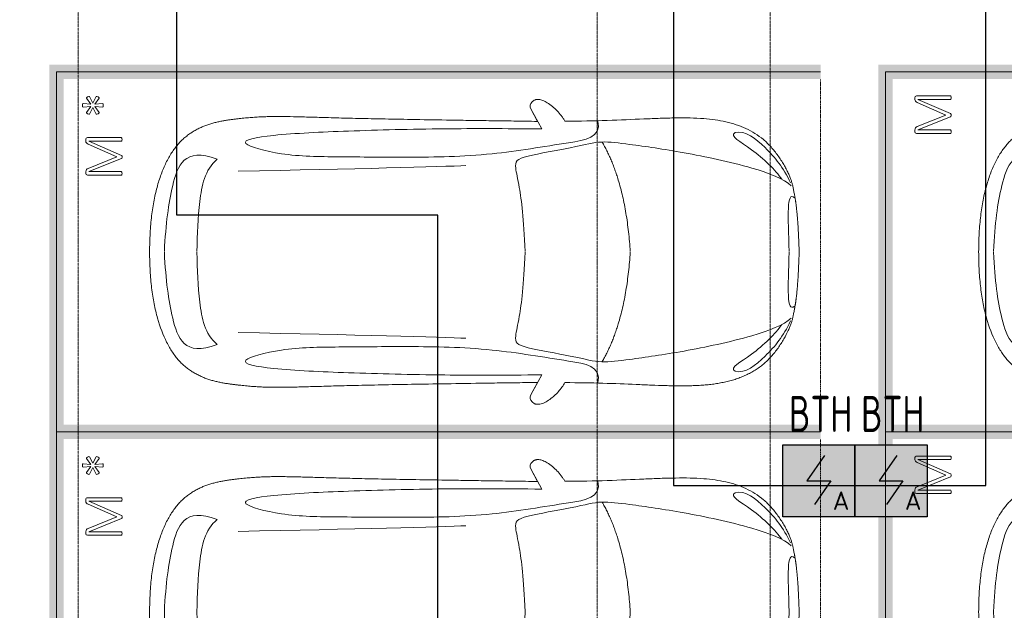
# Model space of a CAD drawing. Header units: millimetres. Extents: x -135639 to 224623, y -383017 to -59102.
# Tile 80 of 256: x 55790 to 62619, y -351954 to -347854. Entities that reach past the tile are written whole.
import ezdxf
from ezdxf.enums import TextEntityAlignment as Align

# ---------------------------------------------------------------- set-up
doc = ezdxf.new("R2010")
doc.units = ezdxf.units.MM
for name, pattern in [('CONTINOUS', [0]), ('Линия сетки', [25, 20, -2.5, 0, -2.5]), ('Невидимые', [5, 3, -2]), ('Штрих_3_3_', [6, 3, -3])]:
    doc.linetypes.add(name, pattern=pattern)
for name, color, linetype, lineweight in [('A-000-M_MASS', 7, 'Continuous', 18), ('C-953-M_PARKING', 7, 'Continuous', 18), ('C-953-MH_PARKING', 7, 'Невидимые', 18), ('Z-030-M_GRID', 7, 'Continuous', 9), ('ПС', 7, 'Continuous', 40), ('СС-011-ПОЖ-СИГНАЛИЗАЦИЯ', 1, 'Continuous', 30)]:
    doc.layers.add(name, color=color, linetype=linetype, lineweight=lineweight)
doc.styles.add('1111', font='isocpeur.ttf')

# ---------------------------------------------------------------- blocks, each defined once
blk = doc.blocks.new('A_PAR_Parking - M-V4-B2_-11_400_')
at = {"layer": 'C-953-M_PARKING', "true_color": 0xf7f9fb}
blk.add_hatch(color=7, dxfattribs=at).paths.add_polyline_path([(-1300, -2579.7), (-1300, -2650), (-1200, -2650), (-1200, 2600), (1200, 2600), (1200, -2650), (1300, -2650), (1300, 2700), (-1300, 2700), (-1300, -1886.4)])
at = {"layer": 'A-000-M_MASS', "color": 253, "true_color": 0xaaaaaa}
for p, q in [((-853.2, -716.7), (-993.1, -639.1)), ((-906.1, -687.4), (-993.1, -639.1)), ((853.2, -716.7), (993.1, -639.1)), ((993.1, -639.1), (906.1, -687.4))]:
    blk.add_line(p, q, dxfattribs=at)
for centre, start, end in [((-1010.2, -677.7), 66.06953, 136.58163), ((1010.2, -677.7), 43.41837, 113.93047)]:
    blk.add_arc(centre, 42.2, start, end, dxfattribs=at)
for points, knots in [([(0, 2003.8), (-45, 2003.7), (-131.8, 2001.4), (-251.9, 1990.7), (-361.8, 1973.6), (-494.8, 1942.4), (-606.8, 1899.6), (-686.2, 1853.3), (-726.1, 1824.5), (-753.4, 1801.8), (-773.8, 1781.9), (-788.8, 1765.5), (-799.4, 1753.1), (-809.5, 1740.4), (-818.9, 1727.5), (-827.7, 1714.4), (-836.1, 1701.2), (-843.9, 1687.9), (-851.2, 1674.4), (-857.9, 1660.8), (-864.3, 1647.2), (-870.2, 1633.6), (-875.7, 1619.8), (-880.7, 1606), (-885.4, 1592.2), (-889.8, 1578.4), (-893.7, 1564.6), (-897.4, 1550.8), (-900.7, 1537.2), (-903.9, 1523.6), (-906.6, 1510.1), (-909.2, 1496.6), (-911.6, 1483.4), (-913.8, 1470.2), (-915.7, 1457.2), (-917.5, 1444.4), (-919.2, 1431.8), (-920.9, 1419.4), (-922.8, 1403.2), (-925.1, 1383.5), (-927.6, 1360.8), (-929.8, 1338.8), (-931.7, 1317.6), (-934, 1290), (-936.3, 1256.7), (-938.2, 1217.6), (-939.4, 1178.6), (-940, 1138.8), (-940, 1097.3), (-939.6, 1053.4), (-938.7, 1006.6), (-937.5, 956.3), (-936, 902.1), (-934.3, 843.5), (-932.5, 780), (-929.8, 688.2), (-926.5, 558.6), (-922.7, 375.9), (-918.9, 163.4), (-914.9, -81.7), (-911.4, -315.4), (-908.5, -521.3), (-906.9, -630.9), (-906.1, -687.4)], [0, 0, 0, 0, 0.02381, 0.047619, 0.071429, 0.095238, 0.142857, 0.166667, 0.178571, 0.190476, 0.202381, 0.208333, 0.214286, 0.220238, 0.22619, 0.232143, 0.238095, 0.244048, 0.25, 0.255952, 0.261905, 0.267857, 0.27381, 0.279762, 0.285714, 0.291667, 0.297619, 0.303571, 0.309524, 0.315476, 0.321429, 0.327381, 0.333333, 0.339286, 0.345238, 0.35119, 0.357143, 0.363095, 0.369048, 0.380952, 0.392857, 0.404762, 0.416667, 0.428571, 0.452381, 0.47619, 0.5, 0.52381, 0.547619, 0.571429, 0.595238, 0.619048, 0.642857, 0.666667, 0.690476, 0.714286, 0.761905, 0.809524, 0.857143, 0.904762, 0.952381, 0.97619, 1, 1, 1, 1]), ([(906.1, -687.4), (906.9, -630.9), (908.5, -521.3), (910.7, -366.9), (912.8, -221.9), (915.6, -40.8), (918.9, 163.4), (922.7, 375.9), (926.5, 558.6), (929.8, 688.2), (932.5, 780), (935, 864.7), (937.7, 958.2), (939.4, 1038.8), (940, 1097.3), (940, 1138.8), (939.4, 1178.6), (938.2, 1217.6), (936.6, 1250.1), (934.9, 1276.7), (932.9, 1303.6), (930.5, 1331.5), (927.6, 1360.8), (925.1, 1383.5), (922.8, 1403.2), (920.9, 1419.4), (919.2, 1431.8), (917.5, 1444.4), (915.7, 1457.2), (913.8, 1470.2), (911.6, 1483.4), (909.2, 1496.6), (906.6, 1510.1), (903.9, 1523.6), (900.7, 1537.2), (897.4, 1550.8), (893.7, 1564.6), (889.8, 1578.4), (885.4, 1592.2), (880.7, 1606), (875.7, 1619.8), (870.2, 1633.6), (864.3, 1647.2), (857.9, 1660.8), (851.2, 1674.4), (843.9, 1687.9), (836.1, 1701.2), (827.7, 1714.4), (818.9, 1727.5), (809.5, 1740.4), (799.4, 1753.1), (788.8, 1765.5), (773.8, 1781.9), (753.4, 1801.8), (726.1, 1824.5), (686.2, 1853.3), (629.5, 1886.4), (550.8, 1921), (461.5, 1950.2), (361.8, 1973.6), (251.9, 1990.7), (131.8, 2001.4), (45, 2003.7), (0, 2003.8)], [0, 0, 0, 0, 0.02381, 0.047619, 0.071429, 0.095238, 0.142857, 0.190476, 0.238095, 0.285714, 0.309524, 0.333333, 0.380952, 0.428571, 0.452381, 0.47619, 0.5, 0.52381, 0.547619, 0.559524, 0.571429, 0.595238, 0.607143, 0.619048, 0.630952, 0.636905, 0.642857, 0.64881, 0.654762, 0.660714, 0.666667, 0.672619, 0.678571, 0.684524, 0.690476, 0.696429, 0.702381, 0.708333, 0.714286, 0.720238, 0.72619, 0.732143, 0.738095, 0.744048, 0.75, 0.755952, 0.761905, 0.767857, 0.77381, 0.779762, 0.785714, 0.791667, 0.797619, 0.809524, 0.821429, 0.833333, 0.857143, 0.880952, 0.904762, 0.928571, 0.952381, 0.97619, 1, 1, 1, 1]), ([(-643, 1534.6), (-731.6, 1765.4), (-468.2, 1854.8), (-203.3, 1891), (-1.9, 1901.6)], [0, 0, 0, 0, 0.867049, 1.684227, 1.684227, 1.684227, 1.684227]), ([(643, 1534.6), (731.6, 1765.4), (468.2, 1854.8), (203.3, 1891), (1.9, 1901.6)], [0, 0, 0, 0, 0.867049, 1.684227, 1.684227, 1.684227, 1.684227]), ([(-643, 1534.6), (-569.6, 1622.1), (-348.5, 1664.3), (-124, 1672.4), (-1.9, 1676.2)], [0, 0, 0, 0, 0.616728, 1.242165, 1.242165, 1.242165, 1.242165]), ([(643, 1534.6), (569.6, 1622.1), (348.5, 1664.3), (124, 1672.4), (1.9, 1676.2)], [0, 0, 0, 0, 0.616728, 1.242165, 1.242165, 1.242165, 1.242165]), ([(-908.3, -1105.9), (-792, -1130), (-753.2, -859.4), (-662.6, -332.1), (-655.4, 196.5), (-660.5, 684.2), (-662.6, 1068.4), (-763.9, 1442.7), (-816.5, 1156.9), (-841.5, 605.2), (-856.7, 17.5), (-856.5, -453.9), (-853.2, -716.7)], [0, 0, 0, 0, 1.013953, 2.476159, 4.172855, 5.704608, 7.082231, 8.244161, 9.589947, 11.154659, 12.917121, 14.362976, 14.362976, 14.362976, 14.362976]), ([(908.3, -1105.9), (792, -1130), (753.2, -859.4), (662.6, -332.1), (655.4, 196.5), (660.5, 684.2), (662.6, 1068.4), (763.9, 1442.7), (816.5, 1156.9), (841.5, 605.2), (856.7, 17.5), (856.5, -453.9), (853.2, -716.7)], [0, 0, 0, 0, 1.013953, 2.476159, 4.172855, 5.704608, 7.082231, 8.244161, 9.589947, 11.154659, 12.917121, 14.362976, 14.362976, 14.362976, 14.362976]), ([(-459.4, -2446), (-507.5, -2397.9), (-600.9, -2146.6), (-695.8, -1683.9), (-743.6, -1354.1), (-774.1, -1106.3), (-734.1, -996.4), (-659.8, -552.2), (-618, -522.3), (-447.3, -564.9), (-233.6, -590.3), (-1.9, -601.6)], [0, 0, 0, 0, 0.884172, 2.058368, 3.212407, 3.977765, 4.871213, 5.547774, 6.288901, 6.772879, 7.454401, 7.454401, 7.454401, 7.454401]), ([(459.4, -2446), (507.5, -2397.9), (600.9, -2146.6), (695.8, -1683.9), (743.6, -1354.1), (774.1, -1106.3), (734.1, -996.4), (659.8, -552.2), (618, -522.3), (447.3, -564.9), (233.6, -590.3), (1.9, -601.6)], [0, 0, 0, 0, 0.884172, 2.058368, 3.212407, 3.977765, 4.871213, 5.547774, 6.288901, 6.772879, 7.454401, 7.454401, 7.454401, 7.454401]), ([(-1040.9, -648.7), (-1044.8, -652.2), (-1049.7, -657.8), (-1054.1, -666.1), (-1056.4, -672.8), (-1057.9, -679.9), (-1058.6, -689.7), (-1057.4, -702.8), (-1052.9, -719.4), (-1043.2, -742.4), (-1025.9, -770.7), (-999.5, -802.9), (-970.5, -831.6), (-944.5, -852.7), (-923.4, -867.2), (-912.9, -873.5), (-907.6, -876.4)], [0, 0, 0, 0, 0.066667, 0.1, 0.133333, 0.166667, 0.2, 0.266667, 0.333333, 0.4, 0.533333, 0.65, 0.766667, 0.883333, 0.941667, 1, 1, 1, 1]), ([(907.6, -876.4), (913.6, -873), (925.6, -865.8), (943.7, -853.1), (961.5, -838.8), (984.6, -818.2), (1011.1, -789.9), (1035.9, -755.8), (1052.2, -723.5), (1057.8, -701.7), (1058.4, -688.2), (1058, -681.7), (1057.1, -675.4), (1055.3, -669.5), (1052.9, -663.7), (1048.7, -656.6), (1044.3, -651.7), (1040.9, -648.7)], [0, 0, 0, 0, 0.066667, 0.133333, 0.2, 0.266667, 0.4, 0.533333, 0.65, 0.766667, 0.795833, 0.825, 0.854167, 0.883333, 0.9125, 0.941667, 1, 1, 1, 1]), ([(-907.6, -876.4), (-907.6, -970.2), (-910.8, -1145), (-918.8, -1336.6), (-924.8, -1476.4), (-927.8, -1558.8), (-929.3, -1621.9), (-929.8, -1660.3), (-929.9, -1690.3), (-929.8, -1712.5), (-929.5, -1734.4), (-929, -1756), (-928.2, -1777.3), (-926.9, -1805.3), (-924.7, -1839.6), (-921, -1879.7), (-916.1, -1918.7), (-909.8, -1956.8), (-902.2, -1993.9), (-893.1, -2030.1), (-882.3, -2065.3), (-869.9, -2099.5), (-855.6, -2132.7), (-839.5, -2164.7), (-821.4, -2195.7), (-801.3, -2225.4), (-771.5, -2263.5), (-728.6, -2307.9), (-667.7, -2355.8), (-604, -2396.4), (-554, -2422.5), (-519.1, -2437.8), (-496.1, -2446.4), (-474.3, -2452.9), (-452.2, -2458.2), (-432, -2462.2), (-414, -2465.5), (-401.8, -2467.8), (-391.4, -2469.7), (-383.1, -2471.3), (-375.8, -2472.6), (-369.6, -2473.7), (-364.7, -2474.5), (-359.6, -2475.4), (-354.3, -2476.2), (-348.8, -2477.1), (-342.9, -2477.9), (-336.8, -2478.8), (-328.3, -2480), (-317.9, -2481.3), (-305.4, -2482.8), (-293.3, -2484.2), (-280.2, -2485.5), (-266.2, -2486.8), (-251.1, -2488.2), (-234.9, -2489.5), (-217.6, -2490.8), (-199, -2492.1), (-179.2, -2493.3), (-158.1, -2494.6), (-135.4, -2495.8), (-111.4, -2496.9), (-85.9, -2498), (-49.5, -2499.5), (-19.9, -2500.5), (0.9, -2501.1)], [0, 0, 0, 0, 0.081633, 0.163265, 0.204082, 0.244898, 0.265306, 0.285714, 0.295918, 0.306122, 0.316327, 0.326531, 0.336735, 0.346939, 0.367347, 0.387755, 0.408163, 0.428571, 0.44898, 0.469388, 0.489796, 0.510204, 0.530612, 0.55102, 0.571429, 0.591837, 0.612245, 0.653061, 0.693878, 0.734694, 0.77551, 0.795918, 0.816327, 0.836735, 0.857143, 0.877551, 0.887755, 0.897959, 0.903061, 0.908163, 0.913265, 0.915816, 0.918367, 0.920918, 0.923469, 0.92602, 0.928571, 0.931122, 0.933673, 0.938776, 0.942602, 0.946429, 0.950255, 0.954082, 0.957908, 0.961735, 0.965561, 0.969388, 0.973214, 0.977041, 0.980867, 0.984694, 0.98852, 0.992347, 1, 1, 1, 1]), ([(0.9, -2501.1), (14.8, -2500.7), (41.6, -2499.8), (79, -2498.3), (107.6, -2497.1), (129.2, -2496), (144.8, -2495.2), (159.7, -2494.4), (173.9, -2493.6), (187.6, -2492.8), (205, -2491.6), (221.3, -2490.5), (236.5, -2489.3), (247.5, -2488.4), (257.9, -2487.5), (267.8, -2486.6), (277.2, -2485.7), (289.3, -2484.5), (303.2, -2483), (315.9, -2481.5), (325.4, -2480.3), (332.1, -2479.4), (338.4, -2478.5), (344.6, -2477.7), (350.4, -2476.8), (357.8, -2475.6), (364.7, -2474.5), (371.2, -2473.4), (377.4, -2472.3), (384.7, -2471), (393, -2469.4), (403.4, -2467.5), (415.6, -2465.2), (429.1, -2462.7), (441.7, -2460.2), (453.5, -2457.8), (464.8, -2455.2), (475.8, -2452.4), (486.8, -2449.3), (501.5, -2444.6), (520.6, -2437.4), (546.8, -2425.9), (575.5, -2411.6), (605.9, -2394.8), (637.3, -2375.6), (679.2, -2347.3), (729.9, -2307.4), (781.3, -2254), (823.6, -2195.7), (857.7, -2132.6), (884.2, -2065.2), (910.5, -1970), (929.2, -1835.4), (931.7, -1681.2), (927.8, -1538.8), (921.6, -1386.8), (911.9, -1176.7), (907.6, -981.8), (907.6, -876.4)], [0, 0, 0, 0, 0.005102, 0.010204, 0.015306, 0.017857, 0.020408, 0.022959, 0.02551, 0.028061, 0.030612, 0.035714, 0.038265, 0.040816, 0.043367, 0.045918, 0.048469, 0.05102, 0.056122, 0.061224, 0.063776, 0.066327, 0.068878, 0.071429, 0.07398, 0.076531, 0.081633, 0.084184, 0.086735, 0.091837, 0.096939, 0.102041, 0.112245, 0.122449, 0.132653, 0.142857, 0.153061, 0.163265, 0.173469, 0.183673, 0.204082, 0.22449, 0.244898, 0.265306, 0.285714, 0.306122, 0.346939, 0.387755, 0.428571, 0.469388, 0.510204, 0.55102, 0.632653, 0.72449, 0.770408, 0.816327, 0.908163, 1, 1, 1, 1]), ([(-828.4, -2057), (-802.6, -2015.7), (-728.3, -2173.2), (-566.1, -2339.3), (-504.9, -2380.6)], [0, 0, 0, 0, 0.497572, 1.022643, 1.022643, 1.022643, 1.022643]), ([(828.4, -2057), (802.6, -2015.7), (728.3, -2173.2), (566.1, -2339.3), (504.9, -2380.6)], [0, 0, 0, 0, 0.497572, 1.022643, 1.022643, 1.022643, 1.022643]), ([(-479.6, -2441.4), (-586, -2391.8), (-718.7, -2282.7), (-847.3, -2127.6), (-828.4, -2057)], [0, 0, 0, 0, 0.53668, 1.024735, 1.024735, 1.024735, 1.024735]), ([(479.6, -2441.4), (586, -2391.8), (718.7, -2282.7), (847.3, -2127.6), (828.4, -2057)], [0, 0, 0, 0, 0.53668, 1.024735, 1.024735, 1.024735, 1.024735])]:
    blk.add_open_spline(points, degree=3, knots=knots, dxfattribs=at)
for points, degree in [([(-599.3, -190.1), (-592, -24.4), (-575.2, 588.2), (-560, 1389.4)], 3), ([(599.3, -190.1), (592, -24.4), (575.2, 588.2), (560, 1389.4)], 3), ([(-1.9, -1329.8), (-478.1, -1299.2), (-761.9, -1135.3)], 2), ([(1.9, -1329.8), (478.1, -1299.2), (761.9, -1135.3)], 2), ([(-376.2, -2469.9), (-425, -2411.7), (-256.6, -2425), (-1.9, -2431.6)], 3), ([(376.2, -2469.9), (425, -2411.7), (256.6, -2425), (1.9, -2431.6)], 3)]:
    blk.add_open_spline(points, degree=degree, dxfattribs=at)
at = {"layer": 'C-953-M_PARKING', "color": 253, "true_color": 0xaaaaaa}
for p, q in [((1250, 2650), (-1250, 2650)), ((-1250, 2650), (-1250, -2650)), ((1250, -2650), (1250, 2650)), ((825.8, 2443.3), (822.1, 2433.8)), ((822.1, 2433.8), (822.1, 2200.1)), ((833.1, 2445.9), (825.8, 2443.3)), ((846, 2445.9), (833.1, 2445.9)), ((854.6, 2444.9), (846, 2445.9)), ((846.5, 2200.1), (846.5, 2425.3)), ((846.5, 2425.3), (938, 2198.7)), ((861.1, 2441.8), (854.6, 2444.9)), ((865.9, 2436.9), (861.1, 2441.8)), ((869.4, 2430.3), (865.9, 2436.9)), ((950, 2231.9), (869.4, 2430.3)), ((1037.2, 2429.5), (950, 2231.9)), ((959.7, 2198.7), (1058.6, 2425.3)), ((1041.4, 2437.3), (1037.2, 2429.5)), ((1046.1, 2442.4), (1041.4, 2437.3)), ((1051.3, 2445.1), (1046.1, 2442.4)), ((1057.5, 2445.9), (1051.3, 2445.1)), ((1071.8, 2445.9), (1057.5, 2445.9)), ((1058.6, 2425.3), (1058.6, 2200.1)), ((1075.5, 2445.3), (1071.8, 2445.9)), ((1071.8, 2445.9), (1075.5, 2445.3)), ((1079, 2443.3), (1075.5, 2445.3)), ((1075.5, 2445.3), (1079, 2443.3)), ((1081.6, 2439.5), (1079, 2443.3)), ((1079, 2443.3), (1081.6, 2439.5)), ((1082.7, 2433.8), (1081.6, 2439.5)), ((1082.7, 2200.1), (1082.7, 2433.8)), ((822.1, 2200.1), (822.6, 2197.9)), ((822.6, 2197.9), (824.5, 2196.4)), ((824.5, 2196.4), (822.6, 2197.9)), ((824.5, 2196.4), (828.2, 2195.4)), ((828.2, 2195.4), (824.5, 2196.4)), ((828.2, 2195.4), (833.8, 2195)), ((833.8, 2195), (839.8, 2195.4)), ((839.8, 2195.4), (843.6, 2196.4)), ((843.6, 2196.4), (839.8, 2195.4)), ((843.6, 2196.4), (845.7, 2197.9)), ((845.7, 2197.9), (843.6, 2196.4)), ((845.7, 2197.9), (846.5, 2200.1)), ((938, 2198.7), (939, 2197.3)), ((939, 2197.3), (938, 2198.7)), ((939, 2197.3), (941, 2196.1)), ((941, 2196.1), (939, 2197.3)), ((941, 2196.1), (944.2, 2195.3)), ((944.2, 2195.3), (941, 2196.1)), ((944.2, 2195.3), (948.9, 2195)), ((948.9, 2195), (944.2, 2195.3)), ((948.9, 2195), (953.2, 2195.3)), ((953.2, 2195.3), (948.9, 2195)), ((953.2, 2195.3), (956.4, 2196.1)), ((956.4, 2196.1), (953.2, 2195.3)), ((956.4, 2196.1), (958.5, 2197.3)), ((958.5, 2197.3), (956.4, 2196.1)), ((958.5, 2197.3), (959.7, 2198.7)), ((959.7, 2198.7), (958.5, 2197.3)), ((1058.6, 2200.1), (1059.2, 2197.9)), ((1059.2, 2197.9), (1061.1, 2196.4)), ((1061.1, 2196.4), (1059.2, 2197.9)), ((1061.1, 2196.4), (1064.9, 2195.4)), ((1064.9, 2195.4), (1061.1, 2196.4)), ((1064.9, 2195.4), (1070.4, 2195)), ((1070.4, 2195), (1076.3, 2195.4)), ((1076.3, 2195.4), (1080, 2196.4)), ((1080, 2196.4), (1076.3, 2195.4)), ((1080, 2196.4), (1082.1, 2197.9)), ((1082.1, 2197.9), (1080, 2196.4)), ((1082.1, 2197.9), (1082.7, 2200.1)), ((1082.7, 2200.1), (1082.1, 2197.9))]:
    blk.add_line(p, q, dxfattribs=at)
at = {"layer": 'C-953-MH_PARKING', "color": 253, "linetype": 'Штрих_3_3_', "true_color": 0xaaaaaa}
blk.add_line((-1200, -2650), (1200, -2650), dxfattribs=at)
blk = doc.blocks.new('A_PAR_Parking - M_Зависимые-2561933-B2_-11_400_')
at = {"layer": 'C-953-M_PARKING', "true_color": 0xf7f9fb}
blk.add_hatch(color=7, dxfattribs=at).paths.add_polyline_path([(-1300, -2650), (-1200, -2650), (-1200, 2600), (1200, 2600), (1200, -2650), (1300, -2650), (1300, 2700), (-1300, 2700), (-1300, 2650), (-1250, 2648.1), (-1250, 2150), (-1300, 2150), (-1300, -950), (-1250, -950), (-1250, -1450), (-1300, -1450), (-1300, -2204.7)])
at = {"layer": 'A-000-M_MASS', "color": 253, "true_color": 0xaaaaaa}
for p, q in [((-853.2, -716.7), (-993.1, -639.1)), ((-906.1, -687.4), (-993.1, -639.1)), ((853.2, -716.7), (993.1, -639.1)), ((993.1, -639.1), (906.1, -687.4))]:
    blk.add_line(p, q, dxfattribs=at)
for centre, start, end in [((-1010.2, -677.7), 66.06953, 136.58163), ((1010.2, -677.7), 43.41837, 113.93047)]:
    blk.add_arc(centre, 42.2, start, end, dxfattribs=at)
for points, knots in [([(0, 2003.8), (-45, 2003.7), (-131.8, 2001.4), (-251.9, 1990.7), (-361.8, 1973.6), (-494.8, 1942.4), (-606.8, 1899.6), (-686.2, 1853.3), (-726.1, 1824.5), (-753.4, 1801.8), (-773.8, 1781.9), (-788.8, 1765.5), (-799.4, 1753.1), (-809.5, 1740.4), (-818.9, 1727.5), (-827.7, 1714.4), (-836.1, 1701.2), (-843.9, 1687.9), (-851.2, 1674.4), (-857.9, 1660.8), (-864.3, 1647.2), (-870.2, 1633.6), (-875.7, 1619.8), (-880.7, 1606), (-885.4, 1592.2), (-889.8, 1578.4), (-893.7, 1564.6), (-897.4, 1550.8), (-900.7, 1537.2), (-903.9, 1523.6), (-906.6, 1510.1), (-909.2, 1496.6), (-911.6, 1483.4), (-913.8, 1470.2), (-915.7, 1457.2), (-917.5, 1444.4), (-919.2, 1431.8), (-920.9, 1419.4), (-922.8, 1403.2), (-925.1, 1383.5), (-927.6, 1360.8), (-929.8, 1338.8), (-931.7, 1317.6), (-934, 1290), (-936.3, 1256.7), (-938.2, 1217.6), (-939.4, 1178.6), (-940, 1138.8), (-940, 1097.3), (-939.6, 1053.4), (-938.7, 1006.6), (-937.5, 956.3), (-936, 902.1), (-934.3, 843.5), (-932.5, 780), (-929.8, 688.2), (-926.5, 558.6), (-922.7, 375.9), (-918.9, 163.4), (-914.9, -81.7), (-911.4, -315.4), (-908.5, -521.3), (-906.9, -630.9), (-906.1, -687.4)], [0, 0, 0, 0, 0.02381, 0.047619, 0.071429, 0.095238, 0.142857, 0.166667, 0.178571, 0.190476, 0.202381, 0.208333, 0.214286, 0.220238, 0.22619, 0.232143, 0.238095, 0.244048, 0.25, 0.255952, 0.261905, 0.267857, 0.27381, 0.279762, 0.285714, 0.291667, 0.297619, 0.303571, 0.309524, 0.315476, 0.321429, 0.327381, 0.333333, 0.339286, 0.345238, 0.35119, 0.357143, 0.363095, 0.369048, 0.380952, 0.392857, 0.404762, 0.416667, 0.428571, 0.452381, 0.47619, 0.5, 0.52381, 0.547619, 0.571429, 0.595238, 0.619048, 0.642857, 0.666667, 0.690476, 0.714286, 0.761905, 0.809524, 0.857143, 0.904762, 0.952381, 0.97619, 1, 1, 1, 1]), ([(906.1, -687.4), (906.9, -630.9), (908.5, -521.3), (910.7, -366.9), (912.8, -221.9), (915.6, -40.8), (918.9, 163.4), (922.7, 375.9), (926.5, 558.6), (929.8, 688.2), (932.5, 780), (935, 864.7), (937.7, 958.2), (939.4, 1038.8), (940, 1097.3), (940, 1138.8), (939.4, 1178.6), (938.2, 1217.6), (936.6, 1250.1), (934.9, 1276.7), (932.9, 1303.6), (930.5, 1331.5), (927.6, 1360.8), (925.1, 1383.5), (922.8, 1403.2), (920.9, 1419.4), (919.2, 1431.8), (917.5, 1444.4), (915.7, 1457.2), (913.8, 1470.2), (911.6, 1483.4), (909.2, 1496.6), (906.6, 1510.1), (903.9, 1523.6), (900.7, 1537.2), (897.4, 1550.8), (893.7, 1564.6), (889.8, 1578.4), (885.4, 1592.2), (880.7, 1606), (875.7, 1619.8), (870.2, 1633.6), (864.3, 1647.2), (857.9, 1660.8), (851.2, 1674.4), (843.9, 1687.9), (836.1, 1701.2), (827.7, 1714.4), (818.9, 1727.5), (809.5, 1740.4), (799.4, 1753.1), (788.8, 1765.5), (773.8, 1781.9), (753.4, 1801.8), (726.1, 1824.5), (686.2, 1853.3), (629.5, 1886.4), (550.8, 1921), (461.5, 1950.2), (361.8, 1973.6), (251.9, 1990.7), (131.8, 2001.4), (45, 2003.7), (0, 2003.8)], [0, 0, 0, 0, 0.02381, 0.047619, 0.071429, 0.095238, 0.142857, 0.190476, 0.238095, 0.285714, 0.309524, 0.333333, 0.380952, 0.428571, 0.452381, 0.47619, 0.5, 0.52381, 0.547619, 0.559524, 0.571429, 0.595238, 0.607143, 0.619048, 0.630952, 0.636905, 0.642857, 0.64881, 0.654762, 0.660714, 0.666667, 0.672619, 0.678571, 0.684524, 0.690476, 0.696429, 0.702381, 0.708333, 0.714286, 0.720238, 0.72619, 0.732143, 0.738095, 0.744048, 0.75, 0.755952, 0.761905, 0.767857, 0.77381, 0.779762, 0.785714, 0.791667, 0.797619, 0.809524, 0.821429, 0.833333, 0.857143, 0.880952, 0.904762, 0.928571, 0.952381, 0.97619, 1, 1, 1, 1]), ([(-643, 1534.6), (-731.6, 1765.4), (-468.2, 1854.8), (-203.3, 1891), (-1.9, 1901.6)], [0, 0, 0, 0, 0.867049, 1.684227, 1.684227, 1.684227, 1.684227]), ([(643, 1534.6), (731.6, 1765.4), (468.2, 1854.8), (203.3, 1891), (1.9, 1901.6)], [0, 0, 0, 0, 0.867049, 1.684227, 1.684227, 1.684227, 1.684227]), ([(-643, 1534.6), (-569.6, 1622.1), (-348.5, 1664.3), (-124, 1672.4), (-1.9, 1676.2)], [0, 0, 0, 0, 0.616728, 1.242165, 1.242165, 1.242165, 1.242165]), ([(643, 1534.6), (569.6, 1622.1), (348.5, 1664.3), (124, 1672.4), (1.9, 1676.2)], [0, 0, 0, 0, 0.616728, 1.242165, 1.242165, 1.242165, 1.242165]), ([(-908.3, -1105.9), (-792, -1130), (-753.2, -859.4), (-662.6, -332.1), (-655.4, 196.5), (-660.5, 684.2), (-662.6, 1068.4), (-763.9, 1442.7), (-816.5, 1156.9), (-841.5, 605.2), (-856.7, 17.5), (-856.5, -453.9), (-853.2, -716.7)], [0, 0, 0, 0, 1.013953, 2.476159, 4.172855, 5.704608, 7.082231, 8.244161, 9.589947, 11.154659, 12.917121, 14.362976, 14.362976, 14.362976, 14.362976]), ([(908.3, -1105.9), (792, -1130), (753.2, -859.4), (662.6, -332.1), (655.4, 196.5), (660.5, 684.2), (662.6, 1068.4), (763.9, 1442.7), (816.5, 1156.9), (841.5, 605.2), (856.7, 17.5), (856.5, -453.9), (853.2, -716.7)], [0, 0, 0, 0, 1.013953, 2.476159, 4.172855, 5.704608, 7.082231, 8.244161, 9.589947, 11.154659, 12.917121, 14.362976, 14.362976, 14.362976, 14.362976]), ([(-459.4, -2446), (-507.5, -2397.9), (-600.9, -2146.6), (-695.8, -1683.9), (-743.6, -1354.1), (-774.1, -1106.3), (-734.1, -996.4), (-659.8, -552.2), (-618, -522.3), (-447.3, -564.9), (-233.6, -590.3), (-1.9, -601.6)], [0, 0, 0, 0, 0.884172, 2.058368, 3.212407, 3.977765, 4.871213, 5.547774, 6.288901, 6.772879, 7.454401, 7.454401, 7.454401, 7.454401]), ([(459.4, -2446), (507.5, -2397.9), (600.9, -2146.6), (695.8, -1683.9), (743.6, -1354.1), (774.1, -1106.3), (734.1, -996.4), (659.8, -552.2), (618, -522.3), (447.3, -564.9), (233.6, -590.3), (1.9, -601.6)], [0, 0, 0, 0, 0.884172, 2.058368, 3.212407, 3.977765, 4.871213, 5.547774, 6.288901, 6.772879, 7.454401, 7.454401, 7.454401, 7.454401]), ([(-1040.9, -648.7), (-1044.8, -652.2), (-1049.7, -657.8), (-1054.1, -666.1), (-1056.4, -672.8), (-1057.9, -679.9), (-1058.6, -689.7), (-1057.4, -702.8), (-1052.9, -719.4), (-1043.2, -742.4), (-1025.9, -770.7), (-999.5, -802.9), (-970.5, -831.6), (-944.5, -852.7), (-923.4, -867.2), (-912.9, -873.5), (-907.6, -876.4)], [0, 0, 0, 0, 0.066667, 0.1, 0.133333, 0.166667, 0.2, 0.266667, 0.333333, 0.4, 0.533333, 0.65, 0.766667, 0.883333, 0.941667, 1, 1, 1, 1]), ([(907.6, -876.4), (913.6, -873), (925.6, -865.8), (943.7, -853.1), (961.5, -838.8), (984.6, -818.2), (1011.1, -789.9), (1035.9, -755.8), (1052.2, -723.5), (1057.8, -701.7), (1058.4, -688.2), (1058, -681.7), (1057.1, -675.4), (1055.3, -669.5), (1052.9, -663.7), (1048.7, -656.6), (1044.3, -651.7), (1040.9, -648.7)], [0, 0, 0, 0, 0.066667, 0.133333, 0.2, 0.266667, 0.4, 0.533333, 0.65, 0.766667, 0.795833, 0.825, 0.854167, 0.883333, 0.9125, 0.941667, 1, 1, 1, 1]), ([(-907.6, -876.4), (-907.6, -970.2), (-910.8, -1145), (-918.8, -1336.6), (-924.8, -1476.4), (-927.8, -1558.8), (-929.3, -1621.9), (-929.8, -1660.3), (-929.9, -1690.3), (-929.8, -1712.5), (-929.5, -1734.4), (-929, -1756), (-928.2, -1777.3), (-926.9, -1805.3), (-924.7, -1839.6), (-921, -1879.7), (-916.1, -1918.7), (-909.8, -1956.8), (-902.2, -1993.9), (-893.1, -2030.1), (-882.3, -2065.3), (-869.9, -2099.5), (-855.6, -2132.7), (-839.5, -2164.7), (-821.4, -2195.7), (-801.3, -2225.4), (-771.5, -2263.5), (-728.6, -2307.9), (-667.7, -2355.8), (-604, -2396.4), (-554, -2422.5), (-519.1, -2437.8), (-496.1, -2446.4), (-474.3, -2452.9), (-452.2, -2458.2), (-432, -2462.2), (-414, -2465.5), (-401.8, -2467.8), (-391.4, -2469.7), (-383.1, -2471.3), (-375.8, -2472.6), (-369.6, -2473.7), (-364.7, -2474.5), (-359.6, -2475.4), (-354.3, -2476.2), (-348.8, -2477.1), (-342.9, -2477.9), (-336.8, -2478.8), (-328.3, -2480), (-317.9, -2481.3), (-305.4, -2482.8), (-293.3, -2484.2), (-280.2, -2485.5), (-266.2, -2486.8), (-251.1, -2488.2), (-234.9, -2489.5), (-217.6, -2490.8), (-199, -2492.1), (-179.2, -2493.3), (-158.1, -2494.6), (-135.4, -2495.8), (-111.4, -2496.9), (-85.9, -2498), (-49.5, -2499.5), (-19.9, -2500.5), (0.9, -2501.1)], [0, 0, 0, 0, 0.081633, 0.163265, 0.204082, 0.244898, 0.265306, 0.285714, 0.295918, 0.306122, 0.316327, 0.326531, 0.336735, 0.346939, 0.367347, 0.387755, 0.408163, 0.428571, 0.44898, 0.469388, 0.489796, 0.510204, 0.530612, 0.55102, 0.571429, 0.591837, 0.612245, 0.653061, 0.693878, 0.734694, 0.77551, 0.795918, 0.816327, 0.836735, 0.857143, 0.877551, 0.887755, 0.897959, 0.903061, 0.908163, 0.913265, 0.915816, 0.918367, 0.920918, 0.923469, 0.92602, 0.928571, 0.931122, 0.933673, 0.938776, 0.942602, 0.946429, 0.950255, 0.954082, 0.957908, 0.961735, 0.965561, 0.969388, 0.973214, 0.977041, 0.980867, 0.984694, 0.98852, 0.992347, 1, 1, 1, 1]), ([(0.9, -2501.1), (14.8, -2500.7), (41.6, -2499.8), (79, -2498.3), (107.6, -2497.1), (129.2, -2496), (144.8, -2495.2), (159.7, -2494.4), (173.9, -2493.6), (187.6, -2492.8), (205, -2491.6), (221.3, -2490.5), (236.5, -2489.3), (247.5, -2488.4), (257.9, -2487.5), (267.8, -2486.6), (277.2, -2485.7), (289.3, -2484.5), (303.2, -2483), (315.9, -2481.5), (325.4, -2480.3), (332.1, -2479.4), (338.4, -2478.5), (344.6, -2477.7), (350.4, -2476.8), (357.8, -2475.6), (364.7, -2474.5), (371.2, -2473.4), (377.4, -2472.3), (384.7, -2471), (393, -2469.4), (403.4, -2467.5), (415.6, -2465.2), (429.1, -2462.7), (441.7, -2460.2), (453.5, -2457.8), (464.8, -2455.2), (475.8, -2452.4), (486.8, -2449.3), (501.5, -2444.6), (520.6, -2437.4), (546.8, -2425.9), (575.5, -2411.6), (605.9, -2394.8), (637.3, -2375.6), (679.2, -2347.3), (729.9, -2307.4), (781.3, -2254), (823.6, -2195.7), (857.7, -2132.6), (884.2, -2065.2), (910.5, -1970), (929.2, -1835.4), (931.7, -1681.2), (927.8, -1538.8), (921.6, -1386.8), (911.9, -1176.7), (907.6, -981.8), (907.6, -876.4)], [0, 0, 0, 0, 0.005102, 0.010204, 0.015306, 0.017857, 0.020408, 0.022959, 0.02551, 0.028061, 0.030612, 0.035714, 0.038265, 0.040816, 0.043367, 0.045918, 0.048469, 0.05102, 0.056122, 0.061224, 0.063776, 0.066327, 0.068878, 0.071429, 0.07398, 0.076531, 0.081633, 0.084184, 0.086735, 0.091837, 0.096939, 0.102041, 0.112245, 0.122449, 0.132653, 0.142857, 0.153061, 0.163265, 0.173469, 0.183673, 0.204082, 0.22449, 0.244898, 0.265306, 0.285714, 0.306122, 0.346939, 0.387755, 0.428571, 0.469388, 0.510204, 0.55102, 0.632653, 0.72449, 0.770408, 0.816327, 0.908163, 1, 1, 1, 1]), ([(-828.4, -2057), (-802.6, -2015.7), (-728.3, -2173.2), (-566.1, -2339.3), (-504.9, -2380.6)], [0, 0, 0, 0, 0.497572, 1.022643, 1.022643, 1.022643, 1.022643]), ([(828.4, -2057), (802.6, -2015.7), (728.3, -2173.2), (566.1, -2339.3), (504.9, -2380.6)], [0, 0, 0, 0, 0.497572, 1.022643, 1.022643, 1.022643, 1.022643]), ([(-479.6, -2441.4), (-586, -2391.8), (-718.7, -2282.7), (-847.3, -2127.6), (-828.4, -2057)], [0, 0, 0, 0, 0.53668, 1.024735, 1.024735, 1.024735, 1.024735]), ([(479.6, -2441.4), (586, -2391.8), (718.7, -2282.7), (847.3, -2127.6), (828.4, -2057)], [0, 0, 0, 0, 0.53668, 1.024735, 1.024735, 1.024735, 1.024735])]:
    blk.add_open_spline(points, degree=3, knots=knots, dxfattribs=at)
for points, degree in [([(-599.3, -190.1), (-592, -24.4), (-575.2, 588.2), (-560, 1389.4)], 3), ([(599.3, -190.1), (592, -24.4), (575.2, 588.2), (560, 1389.4)], 3), ([(-1.9, -1329.8), (-478.1, -1299.2), (-761.9, -1135.3)], 2), ([(1.9, -1329.8), (478.1, -1299.2), (761.9, -1135.3)], 2), ([(-376.2, -2469.9), (-425, -2411.7), (-256.6, -2425), (-1.9, -2431.6)], 3), ([(376.2, -2469.9), (425, -2411.7), (256.6, -2425), (1.9, -2431.6)], 3)]:
    blk.add_open_spline(points, degree=degree, dxfattribs=at)
at = {"layer": 'C-953-M_PARKING', "color": 253, "true_color": 0xaaaaaa}
for p, q in [((1250, 2650), (-1250, 2650)), ((-1250, 2650), (-1250, -2650)), ((1250, -2650), (1250, 2650)), ((1007.6, 2468.8), (1005.5, 2464.8)), ((1005.5, 2464.8), (1009.9, 2411.7)), ((1017.6, 2470), (1007.6, 2468.8)), ((1027.5, 2468.8), (1017.6, 2470)), ((1025.1, 2411.7), (1029.6, 2464.8)), ((1029.6, 2464.8), (1027.5, 2468.8)), ((536.3, 2443.3), (532.6, 2433.8)), ((532.6, 2433.8), (532.6, 2200.1)), ((543.6, 2445.9), (536.3, 2443.3)), ((556.4, 2445.9), (543.6, 2445.9)), ((565, 2444.9), (556.4, 2445.9)), ((557, 2200.1), (557, 2425.3)), ((557, 2425.3), (648.5, 2198.7)), ((571.6, 2441.8), (565, 2444.9)), ((576.3, 2436.9), (571.6, 2441.8)), ((579.9, 2430.3), (576.3, 2436.9)), ((660.5, 2231.9), (579.9, 2430.3)), ((747.6, 2429.5), (660.5, 2231.9)), ((670.1, 2198.7), (769.1, 2425.3)), ((751.9, 2437.3), (747.6, 2429.5)), ((756.5, 2442.4), (751.9, 2437.3)), ((761.8, 2445.1), (756.5, 2442.4)), ((768, 2445.9), (761.8, 2445.1)), ((782.2, 2445.9), (768, 2445.9)), ((769.1, 2425.3), (769.1, 2200.1)), ((785.9, 2445.3), (782.2, 2445.9)), ((782.2, 2445.9), (785.9, 2445.3)), ((789.4, 2443.3), (785.9, 2445.3)), ((785.9, 2445.3), (789.4, 2443.3)), ((792.1, 2439.5), (789.4, 2443.3)), ((789.4, 2443.3), (792.1, 2439.5)), ((793.2, 2433.8), (792.1, 2439.5)), ((793.2, 2200.1), (793.2, 2433.8)), ((958.9, 2433.8), (955.1, 2424.4)), ((955.1, 2424.4), (957.2, 2420.4)), ((957.2, 2420.4), (1002.4, 2397.7)), ((1002.4, 2397.7), (957.2, 2374.8)), ((964.9, 2442), (958.9, 2433.8)), ((968.9, 2442), (964.9, 2442)), ((1009.9, 2411.7), (968.9, 2442)), ((1066.2, 2442), (1025.1, 2411.7)), ((1032.7, 2397.7), (1077.9, 2420.4)), ((1077.9, 2374.8), (1032.7, 2397.7)), ((1070.1, 2442), (1066.2, 2442)), ((1076, 2433.8), (1070.1, 2442)), ((1079.9, 2424.4), (1076, 2433.8)), ((1077.9, 2420.4), (1079.9, 2424.4)), ((957.2, 2374.8), (955.1, 2370.8)), ((955.1, 2370.8), (958.9, 2361.5)), ((958.9, 2361.5), (964.9, 2353.3)), ((964.9, 2353.3), (968.9, 2353.3)), ((968.9, 2353.3), (1009.9, 2383.6)), ((1009.9, 2383.6), (1005.5, 2330.5)), ((1005.5, 2330.5), (1007.6, 2326.6)), ((1007.6, 2326.6), (1017.6, 2325.3)), ((1017.6, 2325.3), (1027.5, 2326.6)), ((1029.6, 2330.5), (1025.1, 2383.6)), ((1025.1, 2383.6), (1066.2, 2353.3)), ((1027.5, 2326.6), (1029.6, 2330.5)), ((1066.2, 2353.3), (1070.1, 2353.3)), ((1070.1, 2353.3), (1076, 2361.5)), ((1076, 2361.5), (1079.9, 2370.8)), ((1079.9, 2370.8), (1077.9, 2374.8)), ((532.6, 2200.1), (533.1, 2197.9)), ((533.1, 2197.9), (535, 2196.4)), ((535, 2196.4), (533.1, 2197.9)), ((535, 2196.4), (538.7, 2195.4)), ((538.7, 2195.4), (535, 2196.4)), ((538.7, 2195.4), (544.3, 2195)), ((544.3, 2195), (550.3, 2195.4)), ((550.3, 2195.4), (554.1, 2196.4)), ((554.1, 2196.4), (550.3, 2195.4)), ((554.1, 2196.4), (556.1, 2197.9)), ((556.1, 2197.9), (554.1, 2196.4)), ((556.1, 2197.9), (557, 2200.1)), ((648.5, 2198.7), (649.5, 2197.3)), ((649.5, 2197.3), (648.5, 2198.7)), ((649.5, 2197.3), (651.5, 2196.1)), ((651.5, 2196.1), (649.5, 2197.3)), ((651.5, 2196.1), (654.7, 2195.3)), ((654.7, 2195.3), (651.5, 2196.1)), ((654.7, 2195.3), (659.4, 2195)), ((659.4, 2195), (654.7, 2195.3)), ((659.4, 2195), (663.7, 2195.3)), ((663.7, 2195.3), (659.4, 2195)), ((663.7, 2195.3), (666.9, 2196.1)), ((666.9, 2196.1), (663.7, 2195.3)), ((666.9, 2196.1), (669, 2197.3)), ((669, 2197.3), (666.9, 2196.1)), ((669, 2197.3), (670.1, 2198.7)), ((670.1, 2198.7), (669, 2197.3)), ((769.1, 2200.1), (769.7, 2197.9)), ((769.7, 2197.9), (771.6, 2196.4)), ((771.6, 2196.4), (769.7, 2197.9)), ((771.6, 2196.4), (775.4, 2195.4)), ((775.4, 2195.4), (771.6, 2196.4)), ((775.4, 2195.4), (780.9, 2195)), ((780.9, 2195), (786.8, 2195.4)), ((786.8, 2195.4), (790.5, 2196.4)), ((790.5, 2196.4), (786.8, 2195.4)), ((790.5, 2196.4), (792.6, 2197.9)), ((792.6, 2197.9), (790.5, 2196.4)), ((792.6, 2197.9), (793.2, 2200.1)), ((793.2, 2200.1), (792.6, 2197.9))]:
    blk.add_line(p, q, dxfattribs=at)
at = {"layer": 'C-953-MH_PARKING', "color": 253, "linetype": 'Штрих_3_3_', "true_color": 0xaaaaaa}
blk.add_line((-1200, -2650), (1200, -2650), dxfattribs=at)
blk = doc.blocks.new('135_SLK_GD_AR_rvt-1-B2_-11_400_')
at = {"layer": 'C-953-M_PARKING', "color": 253, "lineweight": 18, "true_color": 0xaaaaaa, "rotation": 89.99999999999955}
for name, p in [('A_PAR_Parking - M_Зависимые-2561933-B2_-11_400_', (67250, 12250)), ('A_PAR_Parking - M-V4-B2_-11_400_', (73000, 12250)), ('A_PAR_Parking - M_Зависимые-2561933-B2_-11_400_', (67250, 9750)), ('A_PAR_Parking - M-V4-B2_-11_400_', (73000, 9750))]:
    blk.add_blockref(name, p, dxfattribs=at)
blk = doc.blocks.new('-2 этаж')
at = {"layer": 'Z-030-M_GRID', "color": 253, "linetype": 'Линия сетки', "true_color": 0xaaaaaa}
for p, q in [((323842.3, -369624.4), (323842.3, -260673.4)), ((327442.3, -369624.2), (327442.3, -260673.2)), ((328642.3, -367088.3), (328642.3, -260672.8))]:
    blk.add_line(p, q, dxfattribs=at)
at = {"lineweight": 5}
blk.add_blockref('135_SLK_GD_AR_rvt-1-B2_-11_400_', (259092.3, -349927.3), dxfattribs=at)
blk = doc.blocks.new('*U4706')
at = {"lineweight": 35, "true_color": 0xffffff}
h = blk.add_hatch(color=7, dxfattribs=at)
h.dxf.hatch_style = 1
h.paths.add_polyline_path([(0, 499.6), (0, 0), (499.6, 0), (499.6, 499.6)])
at = {"color": 1, "linetype": 'ByBlock', "lineweight": -2}
for p, q in [((289.5, 426.3), (166.9, 249.8)), ((166.9, 249.8), (332.7, 249.8)), ((332.7, 249.8), (219.3, 86.3))]:
    blk.add_line(p, q, dxfattribs=at)
at = {"color": 1, "linetype": 'ByBlock', "lineweight": -2, "ltscale": 0.1}
blk.add_lwpolyline([(0, 499.6), (499.6, 499.6), (499.6, 0), (0, 0)], close=True, dxfattribs=at)
at = {"color": 1, "linetype": 'ByBlock', "lineweight": -2, "ltscale": 1000, "style": '1111'}
blk.add_text('A', height=128.1, dxfattribs=at).set_placement((403.4, 49.2), align=Align.CENTER)
at = {"color": 0, "linetype": 'ByBlock', "lineweight": -2, "style": '1111'}
blk.add_attdef('INDEX', (-63.3, -234.7), '', height=125, dxfattribs=at)
at = {"color": 0, "linetype": 'ByBlock', "lineweight": -2, "style": '1111', "flags": 1}
for tag, p in [('NAME_DEVICE', (-64.1, -421.2)), ('NUM_POM', (-81.6, -847))]:
    blk.add_attdef(tag, p, '', height=125, dxfattribs=at)
at = {"color": 0, "linetype": 'ByBlock', "lineweight": -2, "style": '1111', "width": 0.7}
blk.add_attdef('NUM_DEVICE', (-64.1, -629.5), '', height=125, dxfattribs=at)

msp = doc.modelspace()

# ---------------------------------------------------------------- linework, layer by layer
at = {"layer": 'СС-011-ПОЖ-СИГНАЛИЗАЦИЯ', "lineweight": 30}
for points in [[(54702.3, -352337.3), (55845.8, -352337.3), (55845.8, -354336.4), (56511.4, -354963.1), (58690.6, -354963.1), (58690.6, -349210.6), (56880.2, -349210.6), (56880.2, -347450.2)], [(60324.4, -347450.2), (60324.4, -351088.2), (62490.3, -351088.2), (62490.3, -347450.2)]]:
    msp.add_lwpolyline(points, dxfattribs=at)

# ---------------------------------------------------------------- block references
at = {"color": 0}
msp.add_blockref('-2 этаж', (-267647.8, -11788.6), dxfattribs=at)
at = {"layer": 'ПС', "color": 7, "linetype": 'CONTINOUS', "lineweight": 30, "ltscale": 100}
ref = msp.add_blockref('*U4706', (61082.7, -351306.3), dxfattribs=dict(at, xscale=1.000736, yscale=1.000736, zscale=1.000736))
ref.add_attrib('NUM_DEVICE', 'BTH', dxfattribs={"layer": '0', "color": 0, "linetype": 'ByBlock', "lineweight": -2, "ltscale": 100, "height": 250.18, "style": '1111', "width": 0.7}).set_placement((61344.5, -350715.8), align=Align.CENTER)
ref = msp.add_blockref('*U4706', (61582.7, -351306.3), dxfattribs=dict(at, xscale=1.000736, yscale=1.000736, zscale=1.000736))
ref.add_attrib('NUM_DEVICE', 'BTH', dxfattribs={"layer": '0', "color": 0, "linetype": 'ByBlock', "lineweight": -2, "ltscale": 100, "height": 250.18, "style": '1111', "width": 0.7}).set_placement((61844.4, -350715.8), align=Align.CENTER)

doc.saveas('drawing.dxf')
